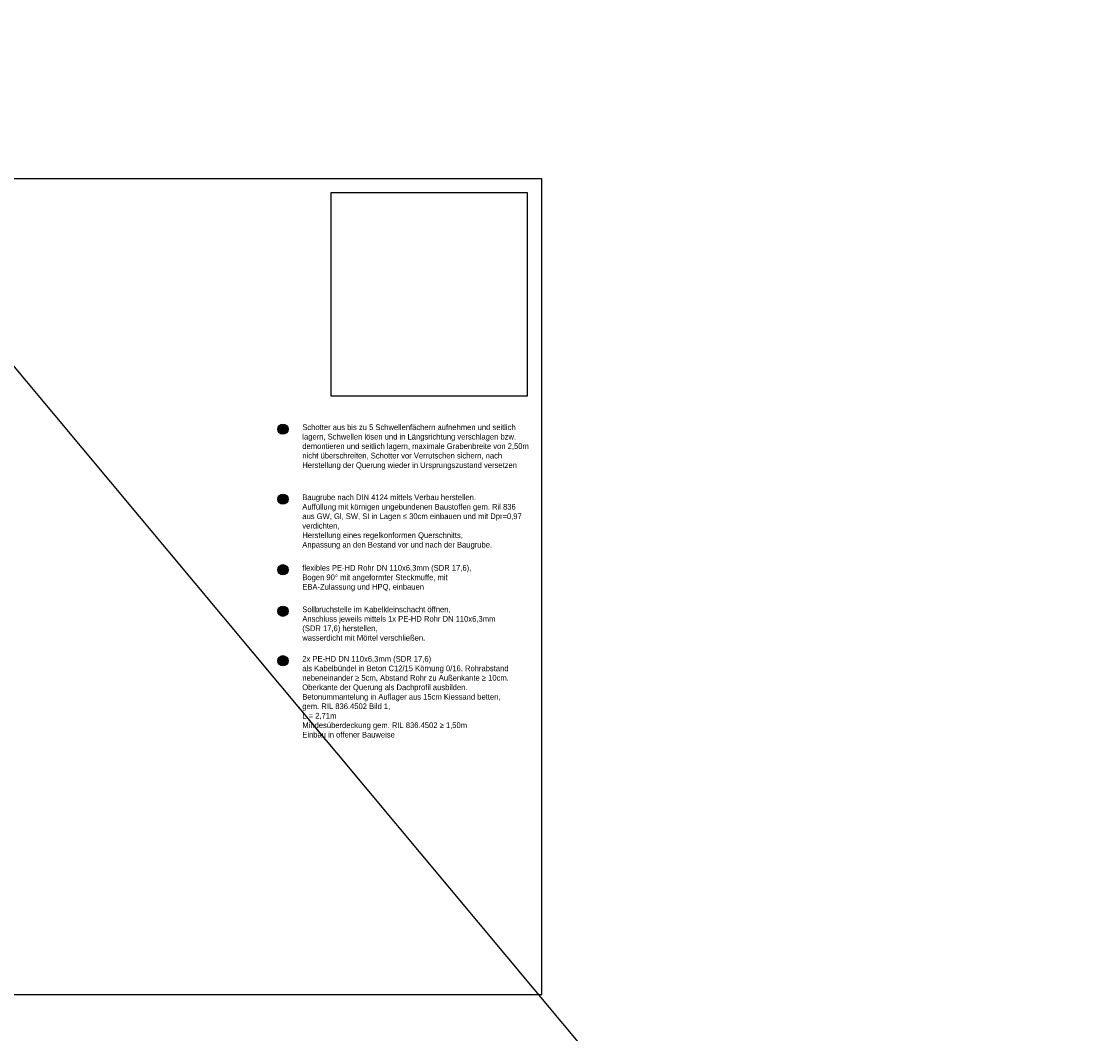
# Model space of a CAD drawing. Header units: metres. Extents: x -8 to 484, y -254 to 116.
# Tile 141 of 172: x 433 to 452, y 12 to 30. Entities that reach past the tile are written whole.
import ezdxf

# ---------------------------------------------------------------- set-up
doc = ezdxf.new("R2010")
doc.units = ezdxf.units.M
doc.layers.add('GTU_A_Ansichtsfenster', color=6, linetype='Continuous', plot=False)
doc.layers.add('GTU_A_Hilfslayer', color=3, linetype='Continuous', plot=False)
for name, color, linetype in [('GTU_P_Baugrube_Bemaßung', 11, 'Continuous'), ('GTU_P_Baugrube_Beschriftung', 11, 'Continuous'), ('GTU_P_Bemaßung', 1, 'Continuous'), ('GTU_P_Beschriftung', 1, 'Continuous')]:
    doc.layers.add(name, color=color, linetype=linetype)
doc.styles.add('PROVI', font='PROVI.SHX')

msp = doc.modelspace()

# ---------------------------------------------------------------- hatches: boundary and pattern name
at = {"layer": 'GTU_P_Baugrube_Bemaßung', "true_color": 0xffffff}
msp.add_hatch(color=7, dxfattribs=at).paths.add_polyline_path([(438.132, 21.348, 1), (437.952, 21.348, 1)])
at = {"layer": 'GTU_P_Beschriftung', "true_color": 0xffffff}
for points in [[(438.132, 22.58, 1), (437.952, 22.58, 1)], [(438.132, 20.107, 1), (437.952, 20.107, 1)], [(438.132, 19.377, 1), (437.952, 19.377, 1)], [(438.132, 18.506, 1), (437.952, 18.506, 1)]]:
    msp.add_hatch(color=7, dxfattribs=at).paths.add_polyline_path(points)

# ---------------------------------------------------------------- linework, layer by layer
at = {"layer": 'GTU_A_Ansichtsfenster', "linetype": 'Continuous', "elevation": 23875.401, "flags": 128}
msp.add_lwpolyline([(414.093, 12.635), (442.593, 12.635), (442.593, 26.985), (414.093, 26.985)], close=True, dxfattribs=at)
at = {"layer": 'GTU_A_Hilfslayer', "linetype": 'Continuous', "elevation": 23872.801, "flags": 128}
msp.add_lwpolyline([(442.343, 26.735), (438.882, 26.735), (438.882, 23.164), (442.343, 23.164)], close=True, dxfattribs=at)
at = {"layer": 'GTU_P_Baugrube_Bemaßung'}
msp.add_circle((438.042, 21.348, 47750.802), 0.09, dxfattribs=at)
at = {"layer": 'GTU_P_Beschriftung'}
for centre in [(438.042, 22.58, 47750.802), (438.042, 20.107, 47750.802), (438.042, 19.377, 47750.802), (438.042, 18.506, 47750.802)]:
    msp.add_circle(centre, 0.09, dxfattribs=at)

# ---------------------------------------------------------------- texts
at = {"layer": 'GTU_P_Baugrube_Bemaßung', "insert": (438.042, 21.348, 47750.802), "char_height": 0.1, "attachment_point": 5, "style": 'PROVI'}
msp.add_mtext('2', dxfattribs=at)
at = {"layer": 'GTU_P_Beschriftung', "char_height": 0.1, "attachment_point": 5, "style": 'PROVI'}
for s, insert in [('1', (438.042, 22.58, 47750.802)), ('3', (438.042, 20.107, 47750.802)), ('4', (438.042, 19.377, 47750.802)), ('5', (438.042, 18.506, 47750.802))]:
    msp.add_mtext(s, dxfattribs=dict(at, insert=insert))
at = {"layer": 'GTU_P_Beschriftung', "insert": (438.382, 22.664, 23872.801), "char_height": 0.1, "width": 4.08345, "attachment_point": 1, "style": 'PROVI'}
msp.add_mtext('Schotter aus bis zu 5 Schwellenfächern aufnehmen und seitlich lagern, Schwellen lösen und in Längsrichtung verschlagen bzw. demontieren und seitlich lagern, maximale Grabenbreite von 2,50m nicht überschreiten, Schotter vor Verrutschen sichern, nach Herstellung der Querung wieder in Ursprungszustand versetzen', dxfattribs=at)

# ---------------------------------------------------------------- next in the draw order: texts
at = {"layer": 'GTU_P_Baugrube_Beschriftung', "color": 11, "insert": (438.382, 21.431, 23872.801), "char_height": 0.1, "width": 3.95541, "attachment_point": 1, "style": 'PROVI', "bg_fill": 2}
msp.add_mtext('Baugrube nach DIN 4124 mittels Verbau herstellen.\\PAuffüllung mit körnigen ungebundenen Baustoffen gem. Ril 836 aus GW, Gl, SW, SI in Lagen ≤ 30cm einbauen und mit Dpr=0,97 verdichten, \\PHerstellung eines regelkonformen Querschnitts,\\PAnpassung an den Bestand vor und nach der Baugrube.\\C191; ', dxfattribs=at)
at = {"layer": 'GTU_P_Bemaßung', "linetype": 'Continuous', "insert": (438.382, 18.589, 23872.801), "char_height": 0.1, "width": 3.64536, "attachment_point": 1, "style": 'PROVI', "bg_fill": 2}
msp.add_mtext('2x PE-HD DN 110x6,3mm (SDR 17,6) \\Pals Kabelbündel in Beton C12/15 Körnung 0/16. Rohrabstand nebeneinander ≥ 5cm, Abstand Rohr zu Außenkante ≥ 10cm. Oberkante der Querung als Dachprofil ausbilden. Betonummantelung in Auflager aus 15cm Kiessand betten, gem. RIL 836.4502 Bild 1, \\PL = 2,71m\\PMindesüberdeckung gem. RIL 836.4502 ≥ 1,50m\\PEinbau in offener Bauweise  ', dxfattribs=at)
at = {"layer": 'GTU_P_Beschriftung', "char_height": 0.1, "attachment_point": 1, "style": 'PROVI', "bg_fill": 2}
for s, insert, width in [('flexibles PE-HD Rohr DN 110x6,3mm (SDR 17,6),\\P{\\A1;Bogen 90° mit angeformter Steckmuffe, mit EBA-Zulassung und HPQ, einbauen} ', (438.382, 20.19, 23872.801), 3.33764), ('Sollbruchstelle im Kabelkleinschacht öffnen,\\PAnschluss jeweils mittels 1x PE-HD Rohr DN 110x6,3mm (SDR 17,6) herstellen, \\Pwasserdicht mit Mörtel verschließen.', (438.382, 19.46, 23872.801), 3.47837)]:
    msp.add_mtext(s, dxfattribs=dict(at, insert=insert, width=width))

# ---------------------------------------------------------------- next in the draw order: linework, layer by layer
at = {"layer": 'GTU_A_Hilfslayer', "linetype": 'Continuous'}
msp.add_line((373.791, 94.892), (468.459, -18.38), dxfattribs=at)

doc.saveas('drawing.dxf')
